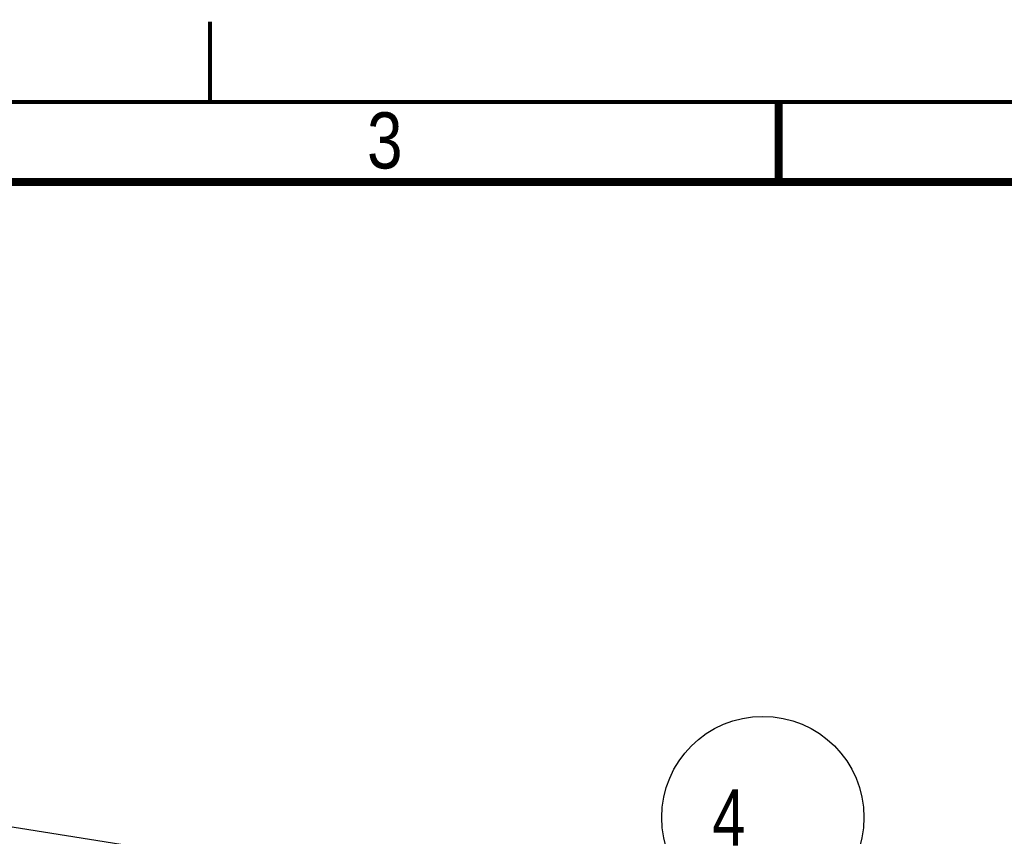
# Model space of a CAD drawing. Header units: millimetres. Extents: x -1 to 421, y -1 to 298.
# Tile 19 of 26: x 118 to 179, y 246 to 297. Entities that reach past the tile are written whole.
import ezdxf

# ---------------------------------------------------------------- set-up
doc = ezdxf.new("R2010")
doc.units = ezdxf.units.MM
doc.header["$LTSCALE"] = 23.1
doc.linetypes.add('DOT', pattern=[0.2, 0.1, -0.1])
doc.layers.get('0').update_dxf_attribs({"linetype": 'CONTINUOUS'})
doc.styles.get("Standard").update_dxf_attribs({"font": 'txt', "width": 0.8})
doc.styles.add('TEXTSTYLE_2', font='txt', dxfattribs={"width": 0.85})

# ---------------------------------------------------------------- blocks, each defined once
blk = doc.blocks.new('BALLOON_BL1', base_point=(163.994, 247.398))
at = {"color": 2, "linetype": 'CONTINUOUS'}
blk.add_circle((163.994, 247.398), 6.3, dxfattribs=at)
at = {"color": 5, "linetype": 'CONTINUOUS', "insert": (159.794, 249.148), "char_height": 3.5, "width": 8.4, "attachment_point": 1, "line_spacing_factor": 0.9}
blk.add_mtext(' 4 ', dxfattribs=at)

msp = doc.modelspace()

# ---------------------------------------------------------------- linework, layer by layer
at = {"color": 3, "linetype": 'CONTINUOUS'}
msp.add_line((45.6931, 258.1642), (138.2893, 243.4672), dxfattribs=at)
at = {"color": 2, "linetype": 'DOT', "const_width": 0.25}
msp.add_lwpolyline([(129.5486, 292), (129.5417, 297)], dxfattribs=at)
at = {"color": 2, "linetype": 'CONTINUOUS', "const_width": 0.25}
msp.add_lwpolyline([(415, 292), (15, 292)], dxfattribs=at)
at = {"color": 7, "linetype": 'CONTINUOUS', "const_width": 0.5}
for points in [[(164.9825, 292), (164.9825, 287)], [(410, 287), (20, 287)]]:
    msp.add_lwpolyline(points, dxfattribs=at)

# ---------------------------------------------------------------- block references
at = {"color": 2, "linetype": 'CONTINUOUS'}
msp.add_blockref('BALLOON_BL1', (163.9939, 247.398), dxfattribs=at)

# ---------------------------------------------------------------- texts
at = {"color": 5, "linetype": 'CONTINUOUS', "insert": (140.4385, 291.3495), "char_height": 3.5, "width": 4.090625, "attachment_point": 2, "line_spacing_factor": 0.9, "style": 'TEXTSTYLE_2'}
msp.add_mtext('3', dxfattribs=at)

doc.saveas('drawing.dxf')
